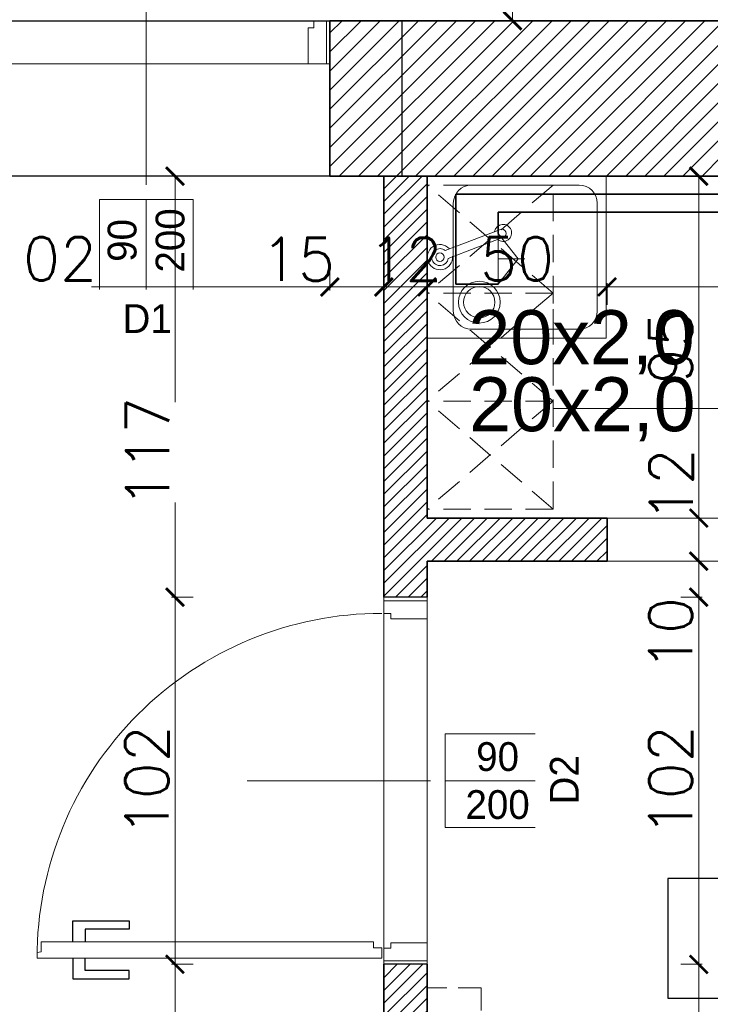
# Model space of a CAD drawing. Header units: millimetres. Extents: x -740 to 33545, y -26688 to 22494.
# Tile 130 of 256: x 9894 to 10086, y 10129 to 10403. Entities that reach past the tile are written whole.
import ezdxf
from ezdxf.lldxf.tags import DXFTag

# ---------------------------------------------------------------- set-up
doc = ezdxf.new("R2010")
doc.units = ezdxf.units.MM
doc.header["$MEASUREMENT"] = 0
doc.linetypes.add('DASHED', pattern=[19.05, 12.7, -6.35])
doc.linetypes.add('DASHED2', pattern=[9.525, 6.35, -3.175])
doc.layers.get('Defpoints').update_dxf_attribs({"color": 252})
for name, color, linetype, lineweight in [('_IS_EKO_opis', 7, 'Continuous', 18), ('_IS_EKO_W_Ciepła', 1, 'Continuous', 35), ('_IS_EKO_W_Urzadzenia', 7, 'Continuous', 15), ('_IS_EKO_woda_zimna', 5, 'Continuous', 35), ('A_istniejące ściany', 252, 'Continuous', 35), ('A_l.przerywana', 252, 'ICAD_ISO03W100', 9), ('A_opisy', 252, 'Continuous', 15), ('A_projektowane sciany', 252, 'Continuous', 35), ('A_wyposażenie', 252, 'Continuous', 9), ('l. przekrojowa', 252, 'Continuous', 30), ('l.wypełnien', 252, 'Continuous', 5), ('mebelki', 252, 'Continuous', 9), ('Nowe_820-G Rysunki Obrazki_Nr_pióra__23', 252, 'Continuous', 15), ('wymiarowanie', 252, 'Continuous', 9)]:
    doc.layers.add(name, color=color, linetype=linetype, lineweight=lineweight)
doc.layers.add('stolarka', color=252, linetype='Continuous')
doc.layers.add('tabelki opis', color=252, linetype='Continuous')
doc.styles.add('Arial', font='arial.ttf')
doc.styles.add('styl2', font='simplex.shx')
tags = doc.linetypes.add('ICAD_ISO03W100', pattern=[30, 12, -18]).pattern_tags.tags
tags[6:7] = [DXFTag(74, 4), DXFTag(75, 0), DXFTag(340, '0'), DXFTag(46, 1.0), DXFTag(50, 0.0), DXFTag(44, 0.0), DXFTag(45, 0.0)]
tags[4:5] = [DXFTag(74, 4), DXFTag(75, 0), DXFTag(340, '0'), DXFTag(46, 1.0), DXFTag(50, 0.0), DXFTag(44, 0.0), DXFTag(45, 0.0)]
doc.dimstyles.new('Skala 1-50', dxfattribs={"dimtxt": 12, "dimasz": 5, "dimexe": 1, "dimexo": 1, "dimgap": 1.5, "dimtad": 1, "dimdec": 1, "dimrnd": 0.5, "dimtxsty": 'styl2', "dimblk": 'ARCHTICK', "dimcen": 5, "dimadec": 0, "dimazin": 0, "dimtfac": 1, "dimtdec": 1, "dimtmove": 1, "dimatfit": 3, "dimldrblk": 'ARCHTICK', "dimfxl": 0, "dimlwd": -1, "dimlwe": -1, "dimarcsym": 0})

# ---------------------------------------------------------------- blocks, each defined once
blk = doc.blocks.new('_ArchTick')
at = {"color": 0, "linetype": 'ByBlock', "const_width": 0.15}
blk.add_lwpolyline([(-0.5, -0.5), (0.5, 0.5)], dxfattribs=at)
blk = doc.blocks.new('*D2244')
at = {"layer": 'Defpoints', "color": 0}
for p in [(10055.83, 10552.52), (10030.92, 10402.52), (10066.23, 10402.52)]:
    blk.add_point(p, dxfattribs=at)
at = {"layer": 'wymiarowanie', "color": 0}
for p, q in [((10035.92, 10552.52), (10029.92, 10552.52)), ((10030.92, 10552.52), (10030.92, 10402.52)), ((10035.92, 10402.52), (10029.92, 10402.52))]:
    blk.add_line(p, q, dxfattribs=at)
at = {"layer": 'wymiarowanie', "color": 0, "xscale": 5, "yscale": 5, "zscale": 5}
for p, rotation in [((10030.92, 10552.52), 90), ((10030.92, 10402.52), 270)]:
    blk.add_blockref('_ArchTick', p, dxfattribs=dict(at, rotation=rotation))
at = {"layer": 'wymiarowanie', "color": 0, "insert": (10023.12, 10477.52), "char_height": 12, "attachment_point": 5, "rotation": 90, "style": 'styl2'}
blk.add_mtext('150', dxfattribs=at)
blk = doc.blocks.new('*D2609')
at = {"layer": 'Defpoints', "color": 0}
for p in [(9980.19, 10434.77), (9878.19, 10402.52), (9980.19, 10402.52)]:
    blk.add_point(p, dxfattribs=at)
at = {"layer": 'wymiarowanie', "color": 0}
for p, q in [((9878.19, 10429.77), (9878.19, 10435.77)), ((9878.19, 10434.77), (9980.19, 10434.77)), ((9980.19, 10429.77), (9980.19, 10435.77))]:
    blk.add_line(p, q, dxfattribs=at)
at = {"layer": 'wymiarowanie', "color": 0, "xscale": 5, "yscale": 5, "zscale": 5, "rotation": 180}
blk.add_blockref('_ArchTick', (9878.19, 10434.77), dxfattribs=at)
at = {"layer": 'wymiarowanie', "color": 0, "xscale": 5, "yscale": 5, "zscale": 5}
blk.add_blockref('_ArchTick', (9980.19, 10434.77), dxfattribs=at)
at = {"layer": 'wymiarowanie', "color": 0, "insert": (9929.19, 10442.57), "char_height": 12, "attachment_point": 5, "style": 'styl2'}
blk.add_mtext('102', dxfattribs=at)
blk = doc.blocks.new('*D2610')
at = {"layer": 'Defpoints', "color": 0}
for p in [(10089.09, 10434.77), (9980.19, 10402.52), (10089.09, 10402.52)]:
    blk.add_point(p, dxfattribs=at)
at = {"layer": 'wymiarowanie', "color": 0}
for p, q in [((9980.19, 10429.77), (9980.19, 10435.77)), ((9980.19, 10434.77), (10089.09, 10434.77)), ((10089.09, 10429.77), (10089.09, 10435.77))]:
    blk.add_line(p, q, dxfattribs=at)
at = {"layer": 'wymiarowanie', "color": 0, "xscale": 5, "yscale": 5, "zscale": 5, "rotation": 180}
blk.add_blockref('_ArchTick', (9980.19, 10434.77), dxfattribs=at)
at = {"layer": 'wymiarowanie', "color": 0, "xscale": 5, "yscale": 5, "zscale": 5}
blk.add_blockref('_ArchTick', (10089.09, 10434.77), dxfattribs=at)
at = {"layer": 'wymiarowanie', "color": 0, "insert": (10034.64, 10442.57), "char_height": 12, "attachment_point": 5, "style": 'styl2'}
blk.add_mtext('109', dxfattribs=at)
blk = doc.blocks.new('*D2626')
at = {"layer": 'Defpoints', "color": 0}
for p in [(9878.19, 10359.34), (9980.19, 10359.34), (9980.19, 10328.56)]:
    blk.add_point(p, dxfattribs=at)
at = {"layer": 'wymiarowanie', "color": 0}
for p, q in [((9878.19, 10333.56), (9878.19, 10327.56)), ((9980.19, 10333.56), (9980.19, 10327.56)), ((9878.19, 10328.56), (9886.18, 10328.56)), ((9980.19, 10328.56), (9913.95, 10328.56))]:
    blk.add_line(p, q, dxfattribs=at)
at = {"layer": 'wymiarowanie', "color": 0, "xscale": 5, "yscale": 5, "zscale": 5, "rotation": 180}
blk.add_blockref('_ArchTick', (9878.19, 10328.56), dxfattribs=at)
at = {"layer": 'wymiarowanie', "color": 0, "xscale": 5, "yscale": 5, "zscale": 5}
blk.add_blockref('_ArchTick', (9980.19, 10328.56), dxfattribs=at)
at = {"layer": 'wymiarowanie', "color": 0, "insert": (9900.07, 10336.36), "char_height": 12, "attachment_point": 5, "style": 'styl2'}
blk.add_mtext('102', dxfattribs=at)
blk = doc.blocks.new('*D2627')
at = {"layer": 'Defpoints', "color": 0}
for p in [(9980.19, 10359.34), (9995.19, 10359.34), (9995.19, 10328.56)]:
    blk.add_point(p, dxfattribs=at)
at = {"layer": 'wymiarowanie', "color": 0}
for p, q in [((9980.19, 10333.56), (9980.19, 10327.56)), ((9995.19, 10333.56), (9995.19, 10327.56)), ((9980.19, 10328.56), (9995.19, 10328.56))]:
    blk.add_line(p, q, dxfattribs=at)
at = {"layer": 'wymiarowanie', "color": 0, "xscale": 5, "yscale": 5, "zscale": 5, "rotation": 180}
blk.add_blockref('_ArchTick', (9980.19, 10328.56), dxfattribs=at)
at = {"layer": 'wymiarowanie', "color": 0, "xscale": 5, "yscale": 5, "zscale": 5}
blk.add_blockref('_ArchTick', (9995.19, 10328.56), dxfattribs=at)
at = {"layer": 'wymiarowanie', "color": 0, "insert": (9971.36, 10336.21), "char_height": 12, "attachment_point": 5, "style": 'styl2'}
blk.add_mtext('15', dxfattribs=at)
blk = doc.blocks.new('*D2628')
at = {"layer": 'Defpoints', "color": 0}
for p in [(9995.19, 10359.34), (10007.19, 10328.56), (10007.19, 10266.84)]:
    blk.add_point(p, dxfattribs=at)
at = {"layer": 'wymiarowanie', "color": 0}
for p, q in [((9995.19, 10333.56), (9995.19, 10327.56)), ((9995.19, 10328.56), (10007.19, 10328.56)), ((10007.19, 10323.56), (10007.19, 10329.56))]:
    blk.add_line(p, q, dxfattribs=at)
at = {"layer": 'wymiarowanie', "color": 0, "xscale": 5, "yscale": 5, "zscale": 5, "rotation": 180}
blk.add_blockref('_ArchTick', (9995.19, 10328.56), dxfattribs=at)
at = {"layer": 'wymiarowanie', "color": 0, "xscale": 5, "yscale": 5, "zscale": 5}
blk.add_blockref('_ArchTick', (10007.19, 10328.56), dxfattribs=at)
at = {"layer": 'wymiarowanie', "color": 0, "insert": (10001.19, 10336.21), "char_height": 12, "attachment_point": 5, "style": 'styl2'}
blk.add_mtext('12', dxfattribs=at)
blk = doc.blocks.new('*D2629')
at = {"layer": 'Defpoints', "color": 0}
for p in [(10057.19, 10328.56), (10007.19, 10266.84), (10057.19, 10264.34)]:
    blk.add_point(p, dxfattribs=at)
at = {"layer": 'wymiarowanie', "color": 0}
for p, q in [((10007.19, 10323.56), (10007.19, 10329.56)), ((10007.19, 10328.56), (10057.19, 10328.56)), ((10057.19, 10323.56), (10057.19, 10329.56))]:
    blk.add_line(p, q, dxfattribs=at)
at = {"layer": 'wymiarowanie', "color": 0, "xscale": 5, "yscale": 5, "zscale": 5, "rotation": 180}
blk.add_blockref('_ArchTick', (10007.19, 10328.56), dxfattribs=at)
at = {"layer": 'wymiarowanie', "color": 0, "xscale": 5, "yscale": 5, "zscale": 5}
blk.add_blockref('_ArchTick', (10057.19, 10328.56), dxfattribs=at)
at = {"layer": 'wymiarowanie', "color": 0, "insert": (10032.19, 10336.36), "char_height": 12, "attachment_point": 5, "style": 'styl2'}
blk.add_mtext('50', dxfattribs=at)
blk = doc.blocks.new('*D2630')
at = {"layer": 'Defpoints', "color": 0}
for p in [(10154.19, 10328.56), (10057.19, 10264.34), (10154.19, 10264.34)]:
    blk.add_point(p, dxfattribs=at)
at = {"layer": 'wymiarowanie', "color": 0}
for p, q in [((10057.19, 10323.56), (10057.19, 10329.56)), ((10057.19, 10328.56), (10154.19, 10328.56)), ((10154.19, 10323.56), (10154.19, 10329.56))]:
    blk.add_line(p, q, dxfattribs=at)
at = {"layer": 'wymiarowanie', "color": 0, "xscale": 5, "yscale": 5, "zscale": 5, "rotation": 180}
blk.add_blockref('_ArchTick', (10057.19, 10328.56), dxfattribs=at)
at = {"layer": 'wymiarowanie', "color": 0, "xscale": 5, "yscale": 5, "zscale": 5}
blk.add_blockref('_ArchTick', (10154.19, 10328.56), dxfattribs=at)
at = {"layer": 'wymiarowanie', "color": 0, "insert": (10105.69, 10336.36), "char_height": 12, "attachment_point": 5, "style": 'styl2'}
blk.add_mtext('97', dxfattribs=at)
blk = doc.blocks.new('*D2755')
at = {"layer": 'Defpoints', "color": 0}
for p in [(9937.17, 10140.34), (9995.19, 10140.34), (9995.19, 9896.26)]:
    blk.add_point(p, dxfattribs=at)
at = {"layer": 'wymiarowanie', "color": 0}
for p, q in [((9942.17, 10140.34), (9936.17, 10140.34)), ((9937.17, 9896.26), (9937.17, 10140.34)), ((9942.17, 9896.26), (9936.17, 9896.26))]:
    blk.add_line(p, q, dxfattribs=at)
at = {"layer": 'wymiarowanie', "color": 0, "xscale": 5, "yscale": 5, "zscale": 5}
for p, rotation in [((9937.17, 10140.34), 90), ((9937.17, 9896.26), 270)]:
    blk.add_blockref('_ArchTick', p, dxfattribs=dict(at, rotation=rotation))
at = {"layer": 'wymiarowanie', "color": 0, "insert": (9929.52, 10018.3), "char_height": 12, "attachment_point": 5, "rotation": 90, "style": 'styl2'}
blk.add_mtext('244', dxfattribs=at)
blk = doc.blocks.new('*D2756')
at = {"layer": 'Defpoints', "color": 0}
for p in [(9937.17, 10242.34), (9995.19, 10242.34), (9995.19, 10140.34)]:
    blk.add_point(p, dxfattribs=at)
at = {"layer": 'wymiarowanie', "color": 0}
for p, q in [((9942.17, 10242.34), (9936.17, 10242.34)), ((9937.17, 10140.34), (9937.17, 10242.34)), ((9942.17, 10140.34), (9936.17, 10140.34))]:
    blk.add_line(p, q, dxfattribs=at)
at = {"layer": 'wymiarowanie', "color": 0, "xscale": 5, "yscale": 5, "zscale": 5}
for p, rotation in [((9937.17, 10242.34), 90), ((9937.17, 10140.34), 270)]:
    blk.add_blockref('_ArchTick', p, dxfattribs=dict(at, rotation=rotation))
at = {"layer": 'wymiarowanie', "color": 0, "insert": (9929.37, 10191.34), "char_height": 12, "attachment_point": 5, "rotation": 90, "style": 'styl2'}
blk.add_mtext('102', dxfattribs=at)
blk = doc.blocks.new('*D2757')
at = {"layer": 'Defpoints', "color": 0}
for p in [(9937.17, 10359.34), (9980.19, 10359.34), (9995.19, 10242.34)]:
    blk.add_point(p, dxfattribs=at)
at = {"layer": 'wymiarowanie', "color": 0}
for p, q in [((9942.17, 10359.34), (9936.17, 10359.34)), ((9937.17, 10359.34), (9937.17, 10296.56)), ((9937.17, 10242.34), (9937.17, 10268.63)), ((9942.17, 10242.34), (9936.17, 10242.34))]:
    blk.add_line(p, q, dxfattribs=at)
at = {"layer": 'wymiarowanie', "color": 0, "xscale": 5, "yscale": 5, "zscale": 5}
for p, rotation in [((9937.17, 10359.34), 90), ((9937.17, 10242.34), 270)]:
    blk.add_blockref('_ArchTick', p, dxfattribs=dict(at, rotation=rotation))
at = {"layer": 'wymiarowanie', "color": 0, "insert": (9929.52, 10282.6), "char_height": 12, "attachment_point": 5, "rotation": 90, "style": 'styl2'}
blk.add_mtext('117', dxfattribs=at)
blk = doc.blocks.new('*D2765')
at = {"layer": 'Defpoints', "color": 0}
for p in [(10071.5, 10359.34), (10071.5, 10264.34), (10082.64, 10264.34)]:
    blk.add_point(p, dxfattribs=at)
at = {"layer": 'wymiarowanie', "color": 0}
for p, q in [((10077.64, 10359.34), (10083.64, 10359.34)), ((10082.64, 10359.34), (10082.64, 10264.34)), ((10077.64, 10264.34), (10083.64, 10264.34))]:
    blk.add_line(p, q, dxfattribs=at)
at = {"layer": 'wymiarowanie', "color": 0, "xscale": 5, "yscale": 5, "zscale": 5}
for p, rotation in [((10082.64, 10359.34), 90), ((10082.64, 10264.34), 270)]:
    blk.add_blockref('_ArchTick', p, dxfattribs=dict(at, rotation=rotation))
at = {"layer": 'wymiarowanie', "color": 0, "insert": (10074.84, 10311.84), "char_height": 12, "attachment_point": 5, "rotation": 90, "style": 'styl2'}
blk.add_mtext('95', dxfattribs=at)
blk = doc.blocks.new('*D2766')
at = {"layer": 'Defpoints', "color": 0}
for p in [(10071.5, 10264.34), (10057.19, 10252.34), (10082.64, 10252.34)]:
    blk.add_point(p, dxfattribs=at)
at = {"layer": 'wymiarowanie', "color": 0}
for p, q in [((10077.64, 10264.34), (10083.64, 10264.34)), ((10082.64, 10264.34), (10082.64, 10252.34)), ((10077.64, 10252.34), (10083.64, 10252.34))]:
    blk.add_line(p, q, dxfattribs=at)
at = {"layer": 'wymiarowanie', "color": 0, "xscale": 5, "yscale": 5, "zscale": 5}
for p, rotation in [((10082.64, 10264.34), 90), ((10082.64, 10252.34), 270)]:
    blk.add_blockref('_ArchTick', p, dxfattribs=dict(at, rotation=rotation))
at = {"layer": 'wymiarowanie', "color": 0, "insert": (10074.99, 10273.47), "char_height": 12, "attachment_point": 5, "rotation": 90, "style": 'styl2'}
blk.add_mtext('12', dxfattribs=at)
blk = doc.blocks.new('*D2767')
at = {"layer": 'Defpoints', "color": 0}
for p in [(10057.19, 10252.34), (10007.19, 10242.34), (10082.64, 10242.34)]:
    blk.add_point(p, dxfattribs=at)
at = {"layer": 'wymiarowanie', "color": 0}
for p, q in [((10077.64, 10252.34), (10083.64, 10252.34)), ((10082.64, 10252.34), (10082.64, 10242.34)), ((10077.64, 10242.34), (10083.64, 10242.34))]:
    blk.add_line(p, q, dxfattribs=at)
at = {"layer": 'wymiarowanie', "color": 0, "xscale": 5, "yscale": 5, "zscale": 5}
for p, rotation in [((10082.64, 10252.34), 90), ((10082.64, 10242.34), 270)]:
    blk.add_blockref('_ArchTick', p, dxfattribs=dict(at, rotation=rotation))
at = {"layer": 'wymiarowanie', "color": 0, "insert": (10074.84, 10232.11), "char_height": 12, "attachment_point": 5, "rotation": 90, "style": 'styl2'}
blk.add_mtext('10', dxfattribs=at)
blk = doc.blocks.new('*D2768')
at = {"layer": 'Defpoints', "color": 0}
for p in [(10007.19, 10242.34), (10007.19, 10140.34), (10082.64, 10140.34)]:
    blk.add_point(p, dxfattribs=at)
at = {"layer": 'wymiarowanie', "color": 0}
for p, q in [((10077.64, 10242.34), (10083.64, 10242.34)), ((10082.64, 10242.34), (10082.64, 10140.34)), ((10077.64, 10140.34), (10083.64, 10140.34))]:
    blk.add_line(p, q, dxfattribs=at)
at = {"layer": 'wymiarowanie', "color": 0, "xscale": 5, "yscale": 5, "zscale": 5}
for p, rotation in [((10082.64, 10242.34), 90), ((10082.64, 10140.34), 270)]:
    blk.add_blockref('_ArchTick', p, dxfattribs=dict(at, rotation=rotation))
at = {"layer": 'wymiarowanie', "color": 0, "insert": (10074.84, 10191.34), "char_height": 12, "attachment_point": 5, "rotation": 90, "style": 'styl2'}
blk.add_mtext('102', dxfattribs=at)
blk = doc.blocks.new('*D2769')
at = {"layer": 'Defpoints', "color": 0}
for p in [(10007.19, 10140.34), (10015.44, 9919.76), (10082.64, 9919.76)]:
    blk.add_point(p, dxfattribs=at)
at = {"layer": 'wymiarowanie', "color": 0}
for p, q in [((10077.64, 10140.34), (10083.64, 10140.34)), ((10082.64, 10140.34), (10082.64, 9919.76)), ((10077.64, 9919.76), (10083.64, 9919.76))]:
    blk.add_line(p, q, dxfattribs=at)
at = {"layer": 'wymiarowanie', "color": 0, "xscale": 5, "yscale": 5, "zscale": 5}
for p, rotation in [((10082.64, 10140.34), 90), ((10082.64, 9919.76), 270)]:
    blk.add_blockref('_ArchTick', p, dxfattribs=dict(at, rotation=rotation))
at = {"layer": 'wymiarowanie', "color": 0, "insert": (10074.29, 10030.05), "char_height": 12, "attachment_point": 5, "rotation": 90, "style": 'styl2'}
blk.add_mtext('220,5', dxfattribs=at)

msp = doc.modelspace()

# ---------------------------------------------------------------- hatches: boundary and pattern name
at = {"layer": 'l.wypełnien'}
h = msp.add_hatch(dxfattribs=at)
h.set_pattern_fill('ANSI31', color=256, scale=30, style=0)
h.paths.add_polyline_path([(10179.68, 10402.52), (10279.59, 10402.52), (10279.59, 10396.52), (10273.59, 10396.52), (10273.59, 10123.69), (10279.59, 10126.48), (10279.59, 10017.29), (10316.23, 10017.29), (10316.23, 9992.74), (10279.59, 9992.74), (10279.59, 9927.76), (10254.19, 9927.76), (10254.19, 10359.34), (10179.68, 10359.34)])
h.paths.add_polyline_path([(10260.11, 10246.37), (10272.71, 10246.37), (10272.71, 10279.87), (10260.11, 10279.87)], flags=24)
h.paths.add_polyline_path([(10504.8, 10309.84), (10504.8, 10297.84), (10504.8, 10254.75), (10504.8, 10017.29), (10504.8, 9992.74), (10504.8, 9927.76), (10529.35, 9927.76), (10529.35, 10281.34), (10542.35, 10281.34), (10542.35, 10359.34), (10636.35, 10359.34), (10635.51, 10402.52), (10504.8, 10402.52), (10504.8, 10396.52)])
h.paths.add_polyline_path([(10504.8, 10396.52), (10510.8, 10396.52), (10510.8, 10309.84), (10504.8, 10309.84)], flags=16)
h.paths.add_polyline_path([(10504.8, 10392.52), (10504.8, 10309.84), (10510.8, 10309.84), (10510.8, 10396.52), (10504.8, 10396.52)], flags=0)
h.paths.add_polyline_path([(10515.95, 10326.34), (10515.95, 10347.34), (10530.35, 10347.34), (10530.35, 10326.34)], flags=16)
h.paths.add_polyline_path([(10515.95, 10347.34), (10515.95, 10326.34), (10530.35, 10326.34), (10530.35, 10347.34)], flags=0)
h.paths.add_polyline_path([(10515.95, 10297.84), (10515.95, 10293.34), (10530.35, 10293.34), (10530.35, 10314.34), (10515.95, 10314.34), (10515.95, 10309.84)], flags=16)
h.paths.add_polyline_path([(10515.95, 10297.84), (10515.95, 10309.84), (10515.95, 10314.34), (10530.35, 10314.34), (10530.35, 10293.34), (10515.95, 10293.34)], flags=0)
h.paths.add_polyline_path([(10504.8, 10254.75), (10504.8, 10297.84), (10510.8, 10297.84), (10510.8, 10254.75)], flags=16)
h.paths.add_polyline_path([(10510.8, 10254.75), (10510.8, 10297.84), (10504.8, 10297.84), (10504.8, 10259.75), (10504.8, 10254.75)], flags=0)
h.paths.add_polyline_path([(10504.8, 10297.84), (10510.8, 10297.84), (10510.8, 10309.84), (10504.8, 10309.84)], flags=16)
h.paths.add_polyline_path([(10504.8, 10309.84), (10510.8, 10309.84), (10510.8, 10297.84), (10504.8, 10297.84)], flags=0)
h.paths.add_polyline_path([(10510.8, 10309.84), (10515.95, 10309.84), (10515.95, 10297.84), (10510.8, 10297.84)], flags=16)
h.paths.add_polyline_path([(10510.84, 10326.02), (10523.45, 10326.02), (10523.45, 10359.52), (10510.84, 10359.52)], flags=8)
h.paths.add_polyline_path([(10510.84, 10326.02), (10523.45, 10326.02), (10523.45, 10359.52), (10510.84, 10359.52)], flags=8)
h.paths.add_polyline_path([(9506.72, 10359.34), (9506.72, 10402.52), (9858.19, 10402.52), (9858.19, 10359.34)])
h.paths.add_polyline_path([(10000.19, 10359.34), (10089.09, 10359.34), (10089.09, 10402.52), (10000.19, 10402.52)])
h.paths.add_polyline_path([(10273.59, 10123.69), (10273.59, 10396.52), (10279.59, 10396.52), (10279.59, 10359.34), (10279.59, 10126.48)])
h.paths.add_polyline_path([(10372.72, 9992.74), (10372.72, 10017.29), (10316.23, 10017.29), (10316.23, 9992.74)])
h.paths.add_polyline_path([(9858.19, 10359.34), (9858.19, 10402.52), (9878.19, 10402.52), (9878.19, 10359.34)])
h.paths.add_polyline_path([(10000.19, 10359.34), (10000.19, 10402.52), (9980.19, 10402.52), (9980.19, 10359.34)])
h.paths.add_polyline_path([(10279.59, 9907.76), (10279.59, 9927.76), (10254.19, 9927.76), (10254.19, 9907.76)])
h.paths.add_polyline_path([(10529.35, 9907.76), (10529.35, 9927.76), (10504.8, 9927.76), (10504.8, 9907.76)])
h.paths.add_polyline_path([(10494.8, 10017.29), (10494.8, 9992.74), (10504.8, 9992.74), (10504.8, 10017.29)])
h = msp.add_hatch(dxfattribs=at)
h.set_pattern_fill('ANSI31', color=256, scale=20, style=0)
h.paths.add_polyline_path([(9995.19, 10040.34), (9995.19, 9907.76), (10254.19, 9907.76), (10254.19, 9919.76), (10134.19, 9919.76), (10054.19, 9919.76), (10007.19, 9919.76), (10007.19, 10040.34), (10007.19, 10140.34), (9995.19, 10140.34)])
h.paths.add_polyline_path([(9995.19, 10242.34), (10007.19, 10242.34), (10007.19, 10252.34), (10057.19, 10252.34), (10057.19, 10264.34), (10007.19, 10264.34), (10007.19, 10359.34), (9995.19, 10359.34)])

# ---------------------------------------------------------------- linework, layer by layer
at = {"layer": '_IS_EKO_W_Ciepła', "linetype": 'ByBlock'}
for p in [(10026.93, 10343.36), (10238.19, 10349.34)]:
    msp.add_line(p, (10026.93, 10349.34), dxfattribs=at)
at = {"layer": '_IS_EKO_W_Urzadzenia'}
for p, q in [((10026.93, 10329.36), (10026.93, 10343.36)), ((10032.47, 10336.36), (10026.93, 10343.36)), ((10026.93, 10329.36), (10032.47, 10336.36)), ((10026.95, 10336.36), (10034.32, 10336.36))]:
    msp.add_line(p, q, dxfattribs=at)
at = {"layer": '_IS_EKO_woda_zimna'}
for p in [(10015.19, 10329.36), (10246.19, 10354.34)]:
    msp.add_line(p, (10015.19, 10354.34), dxfattribs=at)
at = {"layer": '_IS_EKO_woda_zimna', "linetype": 'ByBlock'}
msp.add_line((10026.93, 10329.36), (10015.19, 10329.36), dxfattribs=at)
at = {"layer": 'A_istniejące ściany'}
msp.add_line((9980.19, 10359.34), (9980.19, 10402.52), dxfattribs=at)
for points in [[(10089.09, 10402.52), (9980.19, 10402.52)], [(10091.4, 10402.52), (10066.23, 10402.52)], [(9980.19, 10359.34), (10089.09, 10359.34)]]:
    msp.add_lwpolyline(points, dxfattribs=at)
at = {"layer": 'A_l.przerywana', "lineweight": 30, "ltscale": 0.3}
msp.add_lwpolyline([(9858.19, 10402.52), (10000.19, 10402.52), (10000.19, 10359.34), (9858.19, 10359.34)], close=True, dxfattribs=at)
at = {"layer": 'A_l.przerywana', "ltscale": 0.3}
for points in [[(9980.19, 10402.52), (9980.19, 10390.52), (9878.19, 10390.52), (9878.19, 10402.52)], [(9980.19, 10371.34), (9980.19, 10359.34), (9878.19, 10359.34), (9878.19, 10371.34)]]:
    msp.add_lwpolyline(points, dxfattribs=at)
for points in [[(10057.19, 10264.34), (10154.19, 10264.34), (10154.19, 10252.34), (10057.19, 10252.34)], [(9995.19, 10140.34), (10007.19, 10140.34), (10007.19, 10242.34), (9995.19, 10242.34)]]:
    msp.add_lwpolyline(points, close=True, dxfattribs=at)
at = {"layer": 'A_opisy'}
for p, q in [((9929.19, 10352.88), (9929.19, 10407.88)), ((9957.19, 10191.34), (10012.19, 10191.34))]:
    msp.add_line(p, q, dxfattribs=at)
at = {"layer": 'A_projektowane sciany'}
for p, q in [((9995.19, 10242.34), (9995.19, 10359.34)), ((10007.19, 10264.34), (10007.19, 10359.34)), ((10007.19, 10264.34), (10057.19, 10264.34)), ((10057.19, 10264.34), (10057.19, 10252.34)), ((10057.19, 10252.34), (10007.19, 10252.34)), ((10007.19, 10242.34), (10007.19, 10252.34)), ((9995.19, 10040.34), (9995.19, 10140.34)), ((10007.19, 10040.34), (10007.19, 10140.34))]:
    msp.add_line(p, q, dxfattribs=at)
at = {"layer": 'A_wyposażenie', "linetype": 'DASHED', "ltscale": 0.6}
for p, q in [((10007.19, 10266.84), (10007.19, 10356.84)), ((10042.19, 10356.84), (10007.19, 10326.84)), ((10042.19, 10326.84), (10007.19, 10356.84)), ((10042.19, 10356.84), (10007.19, 10356.84)), ((10007.19, 10266.84), (10007.19, 10356.84)), ((10042.19, 10266.84), (10042.19, 10356.84)), ((10042.19, 10266.84), (10042.19, 10356.84)), ((10042.19, 10296.84), (10007.19, 10326.84)), ((10042.19, 10326.84), (10007.19, 10296.84)), ((10042.19, 10326.84), (10007.19, 10326.84)), ((10042.19, 10296.84), (10007.19, 10326.84)), ((10042.19, 10326.84), (10007.19, 10296.84)), ((10042.19, 10296.84), (10007.19, 10296.84)), ((10042.19, 10266.84), (10007.19, 10296.84)), ((10042.19, 10296.84), (10007.19, 10266.84)), ((10042.19, 10296.84), (10007.19, 10296.84)), ((10042.19, 10266.84), (10007.19, 10296.84)), ((10042.19, 10296.84), (10007.19, 10266.84)), ((10042.19, 10266.84), (10007.19, 10266.84)), ((10042.19, 10266.84), (10007.19, 10266.84))]:
    msp.add_line(p, q, dxfattribs=at)
at = {"layer": 'A_wyposażenie', "linetype": 'DASHED2'}
for q in [(10007.19, 10133.83), (10022.19, 10013.83), (10022.19, 10013.83)]:
    msp.add_line((10022.19, 10133.83), q, dxfattribs=at)
at = {"layer": 'l. przekrojowa'}
for p, q in [((10007.19, 10242.34), (9995.19, 10242.34)), ((10007.19, 10140.34), (9995.19, 10140.34))]:
    msp.add_line(p, q, dxfattribs=at)
at = {"layer": 'mebelki'}
for p, q in [((10019.48, 10356.84), (10049.48, 10356.84)), ((10014.48, 10321.84), (10014.48, 10351.84)), ((10054.48, 10351.84), (10054.48, 10321.84)), ((10012.25, 10338.67), (10027.54, 10344.54)), ((10028.39, 10342.35), (10013.09, 10336.47)), ((10019.48, 10316.84), (10049.48, 10316.84))]:
    msp.add_line(p, q, dxfattribs=at)
msp.add_lwpolyline([(10007.19, 10314.34), (10007.19, 10359.34), (10056.98, 10359.34), (10056.98, 10314.34)], close=True, dxfattribs=at)
for centre, radius in [((10010.77, 10336.84), 1.18), ((10021.68, 10324.32), 5.8), ((10021.68, 10324.32), 4.36)]:
    msp.add_circle(centre, radius, dxfattribs=at)
for centre, radius, start, end in [((10019.48, 10351.84), 5, 90, 180), ((10049.48, 10351.84), 5, 0, 90), ((10028.29, 10343.57), 2.37, 230.7702, 171.2413), ((10027.97, 10343.44), 1.18, 291.0058, 111.0058), ((10010.77, 10336.84), 3.51, 42.9072, 3.6727), ((10010.77, 10336.84), 2.35, 51.2504, 350.6627), ((10019.48, 10321.84), 5, 180, 270), ((10049.48, 10321.84), 5, 270, 0)]:
    msp.add_arc(centre, radius, start, end, dxfattribs=at)
at = {"layer": 'Nowe_820-G Rysunki Obrazki_Nr_pióra__23', "linetype": 'Continuous', "lineweight": 15}
for points in [[(10007.19, 10314.34), (10007.19, 10322.34)], [(10042.19, 10314.34), (10042.19, 10322.34)]]:
    msp.add_lwpolyline(points, dxfattribs=at)
at = {"layer": 'stolarka', "lineweight": 9}
for points in [[(9974.19, 10400.55), (9975.7, 10400.55), (9975.7, 10402.52), (9979.24, 10402.52), (9979.24, 10390.52), (9974.19, 10390.52), (9974.19, 10400.55)], [(9997.16, 10236.29), (9997.16, 10237.81), (9995.19, 10237.81), (9995.19, 10241.34), (10007.19, 10241.34), (10007.19, 10236.29), (9997.16, 10236.29)], [(9994.61, 10144.88), (9994.61, 10142.09), (9898.84, 10142.09), (9898.85, 10143.6), (9900, 10143.78), (9900, 10146.62), (9992.31, 10146.62), (9992.31, 10144.88), (9994.61, 10144.88)], [(9997.16, 10146.34), (9997.16, 10144.83), (9995.19, 10144.83), (9995.19, 10141.29), (10007.19, 10141.29), (10007.19, 10146.34), (9997.16, 10146.34)]]:
    msp.add_lwpolyline(points, dxfattribs=at)
at = {"layer": 'stolarka'}
for points in [[(9908.76, 10146.62), (9908.76, 10152.42), (9924.42, 10152.42), (9924.42, 10150.1), (9912.24, 10150.1), (9912.24, 10146.62)], [(9908.76, 10142.09), (9908.76, 10136.29), (9924.42, 10136.29), (9924.42, 10138.61), (9912.24, 10138.61), (9912.24, 10142.09)]]:
    msp.add_lwpolyline(points, dxfattribs=at)
at = {"layer": 'stolarka', "linetype": 'ICAD_ISO03W100', "lineweight": 13, "ltscale": 0.3}
msp.add_arc((9994.61, 10142.09), 95.77, 90.0003, 180.0531, dxfattribs=at)
at = {"layer": 'tabelki opis'}
msp.add_lwpolyline([(10157.25, 10164.19), (10074.09, 10164.19), (10074.09, 10130.93), (10157.25, 10130.93), (10157.25, 10164.19)], dxfattribs=at)
at = {"layer": 'wymiarowanie'}
msp.add_line((10155.6, 10294.75), (10042.19, 10294.75), dxfattribs=at)

# ---------------------------------------------------------------- texts
at = {"layer": '_IS_EKO_opis', "color": 1, "insert": (10018.65, 10322.09), "char_height": 15, "width": 58.847, "attachment_point": 1, "style": 'Arial'}
msp.add_mtext('20x2,0', dxfattribs=at)
at = {"layer": '_IS_EKO_opis', "color": 5, "insert": (10018.86, 10303.46), "char_height": 15, "width": 58.847, "attachment_point": 1, "style": 'Arial'}
msp.add_mtext('20x2,0', dxfattribs=at)
at = {"layer": 'wymiarowanie', "char_height": 12, "width": 621.5287, "attachment_point": 1}
for s, insert in [('\\pi11.65274;{\\fCentury Gothic|b0|i0|c238|p34;Warstwa tynkarska - wyprawa dekoracyjna z tynku silikonowego o strukturze }\\pi12.21674;{\\fCentury Gothic|b0|i0|c238|p34;baranka o uziarnieniu 1,5 lub 2mm; kolor wg NCS:S1002-G50Y}\\P\\pi419.66474;{\\fCentury Gothic|b0|i0|c238|p34;grubość styropianu 20cm}\\P\\pi621.52874;{\\fCentury Gothic|b0|i0|c238|p34; }', (5416.61, 10370.91)), ('\\pi463.76474;{\\fCentury Gothic|b0|i0|c238|p34;Obróbka cokołowa}\\P\\pi223.76474;{\\fCentury Gothic|b0|i0|c238|p34; z blachy stalowej powlekanej w kolorze RAL 7016}', (5416.61, 10130.15))]:
    msp.add_mtext(s, dxfattribs=dict(at, insert=insert))

# ---------------------------------------------------------------- dimensions: what is measured, and where the dimension line sits
at = {"layer": 'wymiarowanie'}
for base, p1, p2, picture, middle in [((10030.92, 10402.52), (10055.83, 10552.52), (10066.23, 10402.52), '*D2244', (10023.12, 10477.52)), ((10082.64, 10264.34), (10071.5, 10359.34), (10071.5, 10264.34), '*D2765', (10074.84, 10311.84)), ((9937.17, 10242.34), (9995.19, 10140.34), (9995.19, 10242.34), '*D2756', (9929.37, 10191.34)), ((9937.17, 10140.34), (9995.19, 9896.26), (9995.19, 10140.34), '*D2755', (9929.52, 10018.3)), ((10082.64, 9919.76), (10007.19, 10140.34), (10015.44, 9919.76), '*D2769', (10074.29, 10030.05))]:
    dim = msp.add_linear_dim(base=base, p1=p1, p2=p2, angle=90, dimstyle='Skala 1-50', dxfattribs=at)
    dim.commit()
    dim.dimension.update_dxf_attribs({"geometry": picture, "text_midpoint": middle})
for base, p1, p2, picture, middle in [((9980.19, 10434.77), (9878.19, 10402.52), (9980.19, 10402.52), '*D2609', (9929.19, 10442.57)), ((10089.09, 10434.77), (9980.19, 10402.52), (10089.09, 10402.52), '*D2610', (10034.64, 10442.57)), ((10057.19, 10328.56), (10007.19, 10266.84), (10057.19, 10264.34), '*D2629', (10032.19, 10336.36)), ((10154.19, 10328.56), (10057.19, 10264.34), (10154.19, 10264.34), '*D2630', (10105.69, 10336.36))]:
    dim = msp.add_linear_dim(base=base, p1=p1, p2=p2, dimstyle='Skala 1-50', dxfattribs=at)
    dim.commit()
    dim.dimension.update_dxf_attribs({"geometry": picture, "text_midpoint": middle})
for base, p1, p2, picture, middle in [((9995.19, 10328.56), (9980.19, 10359.34), (9995.19, 10359.34), '*D2627', (9971.36, 10328.56)), ((10007.19, 10328.56), (9995.19, 10359.34), (10007.19, 10266.84), '*D2628', (10001.19, 10328.56))]:
    dim = msp.add_linear_dim(base=base, p1=p1, p2=p2, dimstyle='Skala 1-50', dxfattribs=at)
    dim.commit()
    dim.dimension.update_dxf_attribs({"geometry": picture, "text_midpoint": middle, "dimtype": 160})
for base, p1, p2, picture, middle in [((10082.64, 10252.34), (10071.5, 10264.34), (10057.19, 10252.34), '*D2766', (10082.64, 10273.47)), ((10082.64, 10242.34), (10057.19, 10252.34), (10007.19, 10242.34), '*D2767', (10082.64, 10232.11))]:
    dim = msp.add_linear_dim(base=base, p1=p1, p2=p2, angle=90, dimstyle='Skala 1-50', dxfattribs=at)
    dim.commit()
    dim.dimension.update_dxf_attribs({"geometry": picture, "text_midpoint": middle, "dimtype": 160})

# ---------------------------------------------------------------- next in the draw order: texts
at = {"layer": 'A_opisy', "ltscale": 0.3, "insert": (9929.19, 10339.88), "char_height": 8, "width": 26, "attachment_point": 5, "rotation": 90, "bg_fill": 2}
msp.add_mtext('\\pi3.19200;{\\fCentury Gothic|b0|i0|c238|p0;90}\\P{\\fCentury Gothic|b0|i0|c238|p0;200}', dxfattribs=at)
at = {"layer": 'A_opisy', "ltscale": 0.3, "insert": (10025.19, 10191.34), "char_height": 8, "width": 26, "attachment_point": 5, "bg_fill": 2}
msp.add_mtext('\\pi3.19200;{\\fCentury Gothic|b0|i0|c238|p0;90}\\P{\\fCentury Gothic|b0|i0|c238|p0;200}', dxfattribs=at)

# ---------------------------------------------------------------- next in the draw order: linework, layer by layer
at = {"layer": 'A_opisy', "ltscale": 0.3}
for points in [[(9916.19, 10352.88), (9916.19, 10326.88), (9929.19, 10326.88), (9929.19, 10352.88)], [(9929.19, 10352.88), (9929.19, 10326.88), (9942.19, 10326.88), (9942.19, 10352.88)], [(10038.19, 10204.34), (10012.19, 10204.34), (10012.19, 10191.34), (10038.19, 10191.34)], [(10038.19, 10191.34), (10012.19, 10191.34), (10012.19, 10178.34), (10038.19, 10178.34)]]:
    msp.add_lwpolyline(points, close=True, dxfattribs=at)
at = {"layer": 'A_opisy', "lineweight": 30, "ltscale": 0.3}
for points in [[(9916.19, 10326.88), (9942.19, 10326.88), (9942.19, 10313.88), (9916.19, 10313.88)], [(10038.19, 10178.34), (10038.19, 10204.34), (10051.19, 10204.34), (10051.19, 10178.34)]]:
    msp.add_lwpolyline(points, close=True, dxfattribs=at)

# ---------------------------------------------------------------- next in the draw order: texts
at = {"layer": 'wymiarowanie', "insert": (5416.61, 10228.95), "char_height": 12, "width": 621.5287, "attachment_point": 1}
msp.add_mtext('\\pi452.88074;{\\fCentury Gothic|b0|i0|c238|p34;Parapety zewnętrzne}\\P\\pi223.76474;{\\fCentury Gothic|b0|i0|c238|p34; z blachy stalowej powlekanej w kolorze RAL 7016}', dxfattribs=at)

# ---------------------------------------------------------------- next in the draw order: texts
at = {"layer": 'A_opisy', "ltscale": 0.3, "insert": (9929.44, 10319.76), "char_height": 8, "width": 26, "attachment_point": 5, "bg_fill": 2}
msp.add_mtext('{\\fCentury Gothic|b0|i0|c238|p0;D1}', dxfattribs=at)
at = {"layer": 'A_opisy', "ltscale": 0.3, "insert": (10045.3, 10191.6), "char_height": 8, "width": 26, "attachment_point": 5, "rotation": 90, "bg_fill": 2}
msp.add_mtext('{\\fCentury Gothic|b0|i0|c238|p0;D2}', dxfattribs=at)

# ---------------------------------------------------------------- next in the draw order: dimensions: what is measured, and where the dimension line sits
at = {"layer": 'wymiarowanie'}
dim = msp.add_linear_dim(base=(9937.17, 10359.34), p1=(9995.19, 10242.34), p2=(9980.19, 10359.34), angle=90, dimstyle='Skala 1-50', dxfattribs=at)
dim.commit()
dim.dimension.update_dxf_attribs({"geometry": '*D2757', "text_midpoint": (9937.17, 10282.6), "dimtype": 160})
dim = msp.add_linear_dim(base=(9980.19, 10328.56), p1=(9878.19, 10359.34), p2=(9980.19, 10359.34), dimstyle='Skala 1-50', dxfattribs=at)
dim.commit()
dim.dimension.update_dxf_attribs({"geometry": '*D2626', "text_midpoint": (9900.07, 10328.56), "dimtype": 160})
dim = msp.add_linear_dim(base=(10082.64, 10140.34), p1=(10007.19, 10242.34), p2=(10007.19, 10140.34), angle=90, dimstyle='Skala 1-50', dxfattribs=at)
dim.commit()
dim.dimension.update_dxf_attribs({"geometry": '*D2768', "text_midpoint": (10074.84, 10191.34)})

doc.saveas('drawing.dxf')
